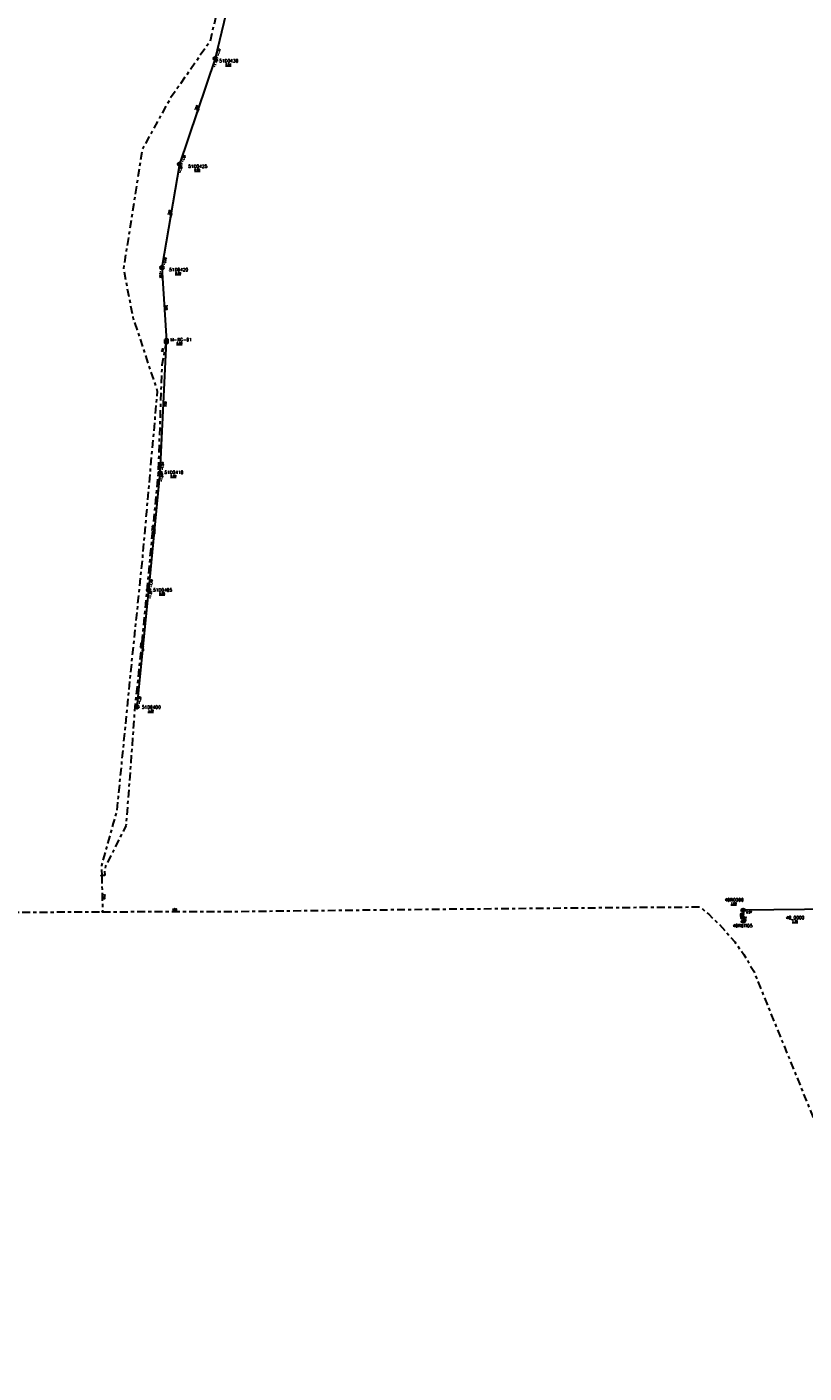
# Model space of a CAD drawing. Header units: metres. Extents: x 157368 to 159469, y 577030 to 578342.
# Tile 4 of 8: x 158417 to 158787, y 577032 to 577673. Entities that reach past the tile are written whole.
import ezdxf

# ---------------------------------------------------------------- set-up
doc = ezdxf.new("R2010")
doc.units = ezdxf.units.M
doc.linetypes.add('Tauw_Persleiding', pattern=[12, 3.75, -1.5, 1.5, -1.5, 3.75])
for name, color, linetype, lineweight in [('1', 7, 'Continuous', 0), ('CD_B_-_AL09----_stromingsrichting', 252, 'Continuous', 30), ('CD_B_-_AQ28P---_Putnummer', 252, 'Continuous', 53), ('CD_B_-_DL09----_diameter', 252, 'Continuous', 30), ('CD_B_-_ML06D---_bestaande DWA riolering', 252, 'Continuous', 30), ('CD_B_-_ML06P---_bestaande persleiding', 252, 'Tauw_Persleiding', 30), ('CD_B_-_ML06R---_bestaande RWA riolering', 252, 'Continuous', 30), ('CD_B_-_ML09----_maaiveldhoogte', 252, 'Continuous', 30), ('CD_B_-_MQ28P---_Putsymbool', 252, 'Continuous', 40), ('CD_B_-_TZ00----_bobs en materiaal', 252, 'Continuous', 30)]:
    doc.layers.add(name, color=color, linetype=linetype, lineweight=lineweight)
doc.styles.get("Standard").update_dxf_attribs({"font": 'romans.shx'})

# ---------------------------------------------------------------- blocks, each defined once
blk = doc.blocks.new('L_VHR')
at = {"flags": 128}
blk.add_lwpolyline([(-0.5, 0), (0.5, 0), (-0.5, 0.15), (-0.5, -0.15), (0.5, 0)], dxfattribs=at)
blk = doc.blocks.new('K_FIC')
blk.add_circle((0, 0), 0.0625)
blk = doc.blocks.new('K_RWA')
blk.add_circle((0, 0), 0.6)
at = {"layer": '1', "const_width": 0.6, "flags": 128}
blk.add_lwpolyline([(-0.3, 0, 1), (0.3, 0, 1), (-0.3, 0)], format="xyb", dxfattribs=at)
blk = doc.blocks.new('K_UTB')
at = {"flags": 128}
blk.add_lwpolyline([(0.5, 0.15), (0.5, -0.3), (-0.5, -0.3), (-0.5, 0.15), (-0.45, 0.15), (-0.45, -0.25), (0, -0.25), (0.45, -0.25), (0.45, 0.15), (0.5, 0.15)], close=True, dxfattribs=at)
blk.add_lwpolyline([(0.85, 0.6), (0.55, 0.65), (0.614828, 0.459583), (0.850842, 0.598937)], dxfattribs=at)
blk.add_arc((0.85, -0.25), 0.85, 90, 180)
blk = doc.blocks.new('K_DWA')
blk.add_circle((0, 0), 0.6)
blk = doc.blocks.new('K_RGM')
at = {"extrusion": (0, 0, -1)}
blk.add_solid([(0.6, 0.6), (0, 0.6), (0.6, -0.6), (0, -0.6)], dxfattribs=at)
blk.add_3dface([(-0.6, 0.6), (-0.6, -0.6), (0.6, -0.6), (0.6, 0.6)])

msp = doc.modelspace()

# ---------------------------------------------------------------- linework, layer by layer
at = {"layer": 'CD_B_-_ML06D---_bestaande DWA riolering'}
for p, q in [((158519.9, 577712.58), (158506.88, 577658.3)), ((158506.88, 577658.3), (158489.9, 577607.94)), ((158489.9, 577607.94), (158481.47, 577558.72)), ((158481.47, 577558.72), (158483.58, 577523.65)), ((158480.62, 577460.93), (158483.58, 577523.65)), ((158475.2, 577405.12), (158480.62, 577460.93)), ((158469.63, 577349.57), (158475.2, 577405.12))]:
    msp.add_line(p, q, dxfattribs=at)
at = {"layer": 'CD_B_-_ML06P---_bestaande persleiding'}
msp.add_line((158452.78, 577269.18), (158453.18, 577251.97), dxfattribs=at)
at = {"layer": 'CD_B_-_ML06P---_bestaande persleiding', "flags": 128}
for points in [[(158525.09, 578088.58), (158526.74, 578091.52), (158527.44, 578092.74), (158528.82, 578094.02), (158530.21, 578094.53), (158591.07, 578085.5), (158593.15, 578082.69), (158587.12, 578041.92), (158575.09, 577982.08), (158564.03, 577925.89), (158548.93, 577858.11), (158531.98, 577784.26), (158504.32, 577666.37), (158485.49, 577639.36), (158472.11, 577615.1), (158463.14, 577558.14), (158467.62, 577535.04), (158479.23, 577499.9), (158472.05, 577419.58), (158465.57, 577356.99), (158460.61, 577306.5), (158459.98, 577300.16), (158458.26, 577294.08), (158452.67, 577273.92), (158452.78, 577269.18)], [(158483.58, 577523.65), (158481.41, 577512.19), (158479.66, 577460.67), (158476.26, 577426.43), (158472.42, 577385.54), (158468.34, 577347.71), (158468.16, 577343.42), (158464.35, 577292.93), (158454.62, 577273.73), (158454.18, 577271.55), (158454.22, 577269.18), (158452.78, 577269.18)], [(158249.95, 577250.43), (158265.62, 577250.56), (158349.1, 577251.39), (158453.18, 577251.97)], [(158453.18, 577251.97), (158518.94, 577252.16), (158620.56, 577253.31), (158708.62, 577254.08), (158737.62, 577254.27), (158741.82, 577250.75), (158748.22, 577244.54), (158754.18, 577237.63), (158758.51, 577231.55), (158763.23, 577223.62), (158814.22, 577098.05), (158835.42, 577045.5), (158841.46, 577033.86), (158842.41, 577032.29)]]:
    msp.add_lwpolyline(points, dxfattribs=at)
at = {"layer": 'CD_B_-_ML06R---_bestaande RWA riolering'}
for p, q in [((158844.53, 577253.76), (158758.22, 577252.67)), ((158758.22, 577252.67), (158758.27, 577247.36))]:
    msp.add_line(p, q, dxfattribs=at)

# ---------------------------------------------------------------- block references
at = {"layer": 'CD_B_-_AL09----_stromingsrichting'}
for p, xscale, yscale, zscale, rotation in [((158498.39, 577633.12), 2, 2, 2, 251.3738), ((158485.7, 577583.31), 2, 2, 2, 260.2789), ((158477.92, 577433.04), 1.999999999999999, 1.999999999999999, 1.999999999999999, 84.4344), ((158472.42, 577377.34), 2, 2, 2, 84.2676), ((158758.25, 577250.02), 2, 2, 2, 270.4431)]:
    msp.add_blockref('L_VHR', p, dxfattribs=dict(at, xscale=xscale, yscale=yscale, zscale=zscale, rotation=rotation))
at = {"layer": 'CD_B_-_MQ28P---_Putsymbool', "xscale": 1.25, "yscale": 1.25, "zscale": 1.25}
for name, p in [('K_DWA', (158506.88, 577658.3)), ('K_DWA', (158489.9, 577607.94)), ('K_DWA', (158481.47, 577558.72)), ('K_RGM', (158483.58, 577523.65)), ('K_DWA', (158480.62, 577460.93)), ('K_DWA', (158475.2, 577405.12)), ('K_DWA', (158469.63, 577349.57)), ('K_FIC', (158452.78, 577269.18)), ('K_FIC', (158453.18, 577251.97)), ('K_RWA', (158758.22, 577252.67)), ('K_UTB', (158758.27, 577247.36))]:
    msp.add_blockref(name, p, dxfattribs=at)

# ---------------------------------------------------------------- texts
at = {"layer": 'CD_B_-_AQ28P---_Putnummer'}
for s, p in [('51D0430', (158508.77, 577656.43)), ('51D0425', (158493.98, 577606.18)), ('51D0420', (158484.89, 577556.98)), ('M-RG-01', (158485.5, 577523.64)), ('51D0410', (158482.62, 577460.43)), ('51D0405', (158477.21, 577404.44)), ('51D0400', (158471.88, 577348.63)), ('40R0000', (158749.38, 577256.91)), ('40RUIT05', (158753.19, 577244.59)), ('40_0000', (158778.56, 577248.42))]:
    msp.add_text(s, height=1.5, dxfattribs=at).set_placement(p)
at = {"layer": 'CD_B_-_DL09----_diameter'}
for s, rotation, p in [('300', 71.3738, (158497.99, 577633.55)), ('300', 80.2789, (158485.23, 577583.67)), ('300', 273.4375, (158483.06, 577540.93)), ('90', 79.2697, (158482.1, 577518.53)), ('200', 87.2974, (158483.52, 577492.49)), ('200', 84.4344, (158477.44, 577433.35)), ('200', 84.2676, (158471.94, 577377.66)), ('250', 271.3729, (158453.5, 577260.29)), ('400', 0.1917, (158486.34, 577252.55)), ('250', 270.4431, (158758.75, 577249.75))]:
    msp.add_text(s, height=0.9, rotation=rotation, dxfattribs=at).set_placement(p)
at = {"layer": 'CD_B_-_ML09----_maaiveldhoogte'}
for s, p in [('%%u0.64%%U', (158511.7, 577655.03)), ('%%u0.20%%U', (158496.91, 577604.78)), ('%%u0.09%%U', (158487.82, 577555.58)), ('%%u0.89%%U', (158488.44, 577522.23)), ('%%u0.49%%U', (158485.55, 577459.03)), ('%%u0.58%%U', (158480.14, 577403.04)), ('%%u1.30%%U', (158474.82, 577347.23)), ('%%u1.63%%U', (158752.32, 577255.51)), ('%%u1.76%%U', (158781.49, 577247.02))]:
    msp.add_text(s, height=0.9, dxfattribs=at).set_placement(p)
at = {"layer": 'CD_B_-_TZ00----_bobs en materiaal'}
for s, rotation, p in [('-1.77', 76.4866, (158508.57, 577659.35)), ('-1.78', 71.3738, (158506.87, 577653.99)), ('-1.81', 71.3738, (158491.68, 577608.82)), ('-1.81', 80.2789, (158490.57, 577603.67)), ('-2.02', 80.2789, (158483.1, 577559.83)), ('-2.01', 273.4375, (158480.17, 577557.21)), ('-1.50', 87.2974, (158482.09, 577462.27)), ('-1.50', 84.4344, (158481.63, 577456.72)), ('-1.40', 84.4344, (158476.73, 577406.39)), ('-1.38', 84.2676, (158476.18, 577400.91)), ('-1.32', 84.2676, (158471.16, 577350.81)), ('0.27', 270.4431, (158756.84, 577251.25)), ('0.07', 270.4431, (158756.84, 577250.93)), ('0.27', 0.7103, (158759.65, 577251.28))]:
    msp.add_text(s, height=0.9, rotation=rotation, dxfattribs=at).set_placement(p)

doc.saveas('drawing.dxf')
